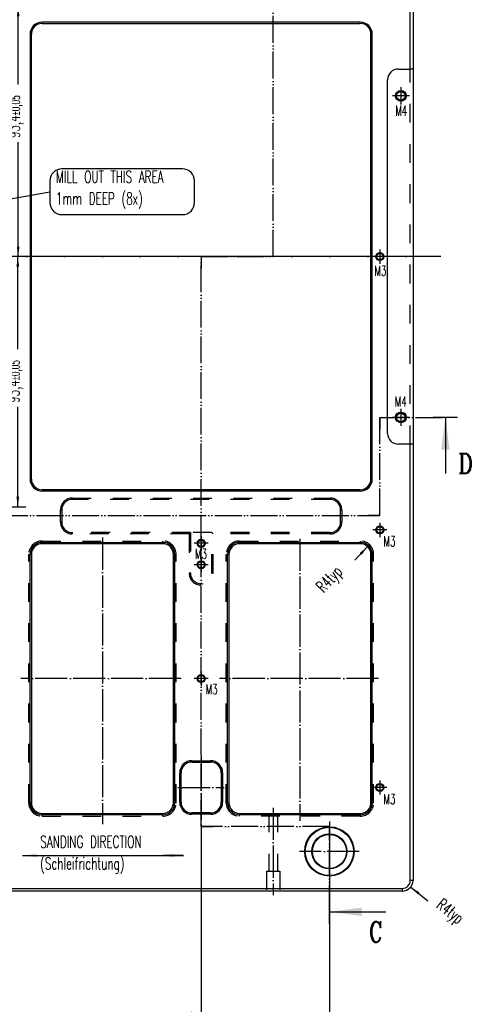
# Model space of a CAD drawing. Header units: inches. Extents: x -429 to 435, y -270 to 288.
# Tile 8 of 20: x -32 to 81, y -147 to 98. Entities that reach past the tile are written whole.
import ezdxf

# ---------------------------------------------------------------- set-up
doc = ezdxf.new("R2010")
doc.units = ezdxf.units.IN
for name, pattern in [('DASHED', [15, 7, -8]), ('DOT_CENTER', [14, 12, -1, 0, -1]), ('PHANTOM', [13, 10, -1, 0, -1, 0, -1])]:
    doc.linetypes.add(name, pattern=pattern)
doc.layers.add('1', color=7, linetype='Continuous')
doc.styles.add('CONVERTER_11', font='complex.shx', dxfattribs={"width": 0.76})
doc.styles.add('CONVERTER_12', font='txt.shx', dxfattribs={"width": 0.63})
doc.dimstyles.new('ME10_DIM_107', dxfattribs={"dimtxt": 4.5, "dimasz": 3.75, "dimexe": 3, "dimexo": 1.5, "dimgap": 1.5, "dimtad": 0, "dimdsep": 46, "dimtxsty": 'CONVERTER_12', "dimsah": 1, "dimcen": 0.09, "dimclrd": 3, "dimclre": 3, "dimclrt": 3, "dimadec": 0, "dimazin": 0, "dimtol": 1, "dimtp": 0.05, "dimtm": 0.05, "dimtfac": 0.7, "dimtdec": 0, "dimtix": 1, "dimtmove": 0, "dimatfit": 3, "dimfxl": 1, "dimtolj": 1, "dimtzin": 0, "dimarcsym": 0})
doc.dimstyles.new('ME10_DIM_108', dxfattribs={"dimtxt": 4.5, "dimasz": 3.75, "dimexe": 3, "dimexo": 1.5, "dimgap": 1.5, "dimtad": 0, "dimdsep": 46, "dimtxsty": 'CONVERTER_12', "dimsah": 1, "dimcen": 0.09, "dimclrd": 3, "dimclre": 3, "dimclrt": 3, "dimadec": 0, "dimazin": 0, "dimtol": 1, "dimtp": 0.05, "dimtm": 0.05, "dimtfac": 0.7, "dimtdec": 0, "dimtix": 1, "dimtmove": 0, "dimatfit": 3, "dimfxl": 1, "dimtolj": 1, "dimtzin": 0, "dimarcsym": 0})
doc.dimstyles.new('ME10_DIM_75', dxfattribs={"dimtxt": 4.5, "dimasz": 3.75, "dimexe": 3, "dimexo": 1.5, "dimgap": 1.5, "dimtad": 0, "dimdsep": 46, "dimtxsty": 'CONVERTER_12', "dimsah": 1, "dimcen": 0.09, "dimclrd": 3, "dimclre": 3, "dimclrt": 3, "dimadec": 0, "dimazin": 0, "dimtfac": 1, "dimtdec": 4, "dimtix": 1, "dimtmove": 0, "dimatfit": 3, "dimfxl": 1, "dimtolj": 1, "dimtzin": 0, "dimarcsym": 0})
doc.dimstyles.new('ME10_DIM_76', dxfattribs={"dimtxt": 4.5, "dimasz": 3.75, "dimexe": 3, "dimexo": 1.5, "dimgap": 1.5, "dimtad": 0, "dimdsep": 46, "dimtxsty": 'CONVERTER_12', "dimsah": 1, "dimcen": 0.09, "dimclrd": 3, "dimclre": 3, "dimclrt": 3, "dimadec": 0, "dimazin": 0, "dimtfac": 1, "dimtdec": 4, "dimtix": 1, "dimtmove": 0, "dimatfit": 3, "dimfxl": 1, "dimtolj": 1, "dimtzin": 0, "dimarcsym": 0})
doc.dimstyles.new('ME10_DIM_87', dxfattribs={"dimtxt": 4.5, "dimasz": 3.75, "dimexe": 3, "dimexo": 1.5, "dimgap": 1.5, "dimtad": 0, "dimdsep": 46, "dimtxsty": 'CONVERTER_12', "dimsah": 1, "dimcen": 0.09, "dimclrd": 3, "dimclre": 3, "dimclrt": 3, "dimadec": 0, "dimazin": 0, "dimtol": 1, "dimtp": 0.03, "dimtm": 0.03, "dimtfac": 0.7, "dimtdec": 0, "dimtix": 1, "dimtmove": 0, "dimatfit": 3, "dimfxl": 1, "dimtolj": 1, "dimtzin": 0, "dimarcsym": 0})
doc.dimstyles.new('ME10_DIM_88', dxfattribs={"dimtxt": 4.5, "dimasz": 3.75, "dimexe": 3, "dimexo": 1.5, "dimgap": 1.5, "dimtad": 0, "dimdsep": 46, "dimtxsty": 'CONVERTER_12', "dimsah": 1, "dimcen": 0.09, "dimclrd": 3, "dimclre": 3, "dimclrt": 3, "dimadec": 0, "dimazin": 0, "dimtol": 1, "dimtp": 0.03, "dimtm": 0.03, "dimtfac": 0.7, "dimtdec": 0, "dimtix": 1, "dimtmove": 0, "dimatfit": 3, "dimfxl": 1, "dimtolj": 1, "dimtzin": 0, "dimarcsym": 0})
doc.dimstyles.get("Standard").update_dxf_attribs({"dimtxt": 0.18, "dimasz": 0.18, "dimexe": 0.18, "dimexo": 0.0625, "dimgap": 0.09, "dimtad": 0, "dimtih": 1, "dimtoh": 1, "dimdec": 4, "dimzin": 0, "dimdsep": 46, "dimtxsty": 'Standard', "dimcen": 0.09, "dimadec": 0, "dimazin": 0, "dimtfac": 1, "dimtdec": 4, "dimtofl": 0, "dimtmove": 0, "dimatfit": 3, "dimfxl": 1, "dimtolj": 1, "dimtzin": 0, "dimarcsym": 0})

# ---------------------------------------------------------------- blocks, each defined once
blk = doc.blocks.new('E7018-24196_large_stiffener__35', base_point=(-501, -178.3))
at = {"color": 7, "linetype": 'Continuous'}
for p, q in [((98, 128.5), (98, 291.3)), ((99, 291.3), (99, 128.5)), ((79.31, 146), (-39.35, 146)), ((-39.35, 145.5), (79.31, 145.5)), ((-43.85, 141.5), (-43.85, -24.5)), ((-43.35, -24.5), (-43.35, 141.5)), ((83.31, -24.5), (83.31, 141.5)), ((83.81, -24.5), (83.81, 141.5)), ((93.5, 128.5), (98, 128.5)), ((99, 128.5), (98, 128.5)), ((99, 128.5), (99, -11.5)), ((89.5, -7.5), (89.5, 124.5)), ((98, -11.5), (93.5, -11.5)), ((98, -174.3), (98, -11.5)), ((99, -11.5), (98, -11.5)), ((99, -11.5), (99, -174.3)), ((79.31, -28.5), (-39.35, -28.5)), ((79.31, -29), (-39.35, -29)), ((-39.35, -48.14), (5.65, -48.14)), ((5.65, -48.64), (-39.35, -48.64)), ((34.31, -48.14), (79.31, -48.14)), ((79.31, -48.64), (34.31, -48.64)), ((-43.85, -145.32), (-43.85, -52.64)), ((-43.35, -52.64), (-43.35, -145.32)), ((9.65, -145.32), (9.65, -52.64)), ((10.15, -145.32), (10.15, -52.64)), ((29.81, -145.32), (29.81, -52.64)), ((30.31, -52.64), (30.31, -145.32)), ((83.31, -145.32), (83.31, -52.64)), ((83.81, -145.32), (83.81, -52.64)), ((16.48, -129.62), (23.48, -129.62)), ((16.48, -130.12), (23.48, -130.12)), ((11.98, -145.12), (11.98, -134.12)), ((12.48, -145.12), (12.48, -134.12)), ((27.48, -134.12), (27.48, -145.12)), ((27.98, -134.12), (27.98, -145.12)), ((-39.35, -149.32), (5.65, -149.32)), ((5.65, -149.82), (-39.35, -149.82)), ((23.48, -149.12), (16.48, -149.12)), ((23.48, -149.62), (16.48, -149.62)), ((34.31, -149.32), (45.21, -149.32)), ((79.31, -149.82), (34.31, -149.82)), ((45.21, -149.32), (48.41, -149.32)), ((48.41, -149.32), (79.31, -149.32)), ((-497, -177.3), (95, -177.3)), ((44.31, -178.3), (-88.01, -178.3)), ((49.31, -178.3), (44.31, -178.3)), ((95, -178.3), (49.31, -178.3))]:
    blk.add_line(p, q, dxfattribs=at)
at = {"color": 1, "linetype": 'Continuous'}
for p, q in [((-39.35, 145.5), (-39.35, 146)), ((79.31, 145.5), (79.31, 146)), ((-43.85, 141.5), (-43.35, 141.5)), ((83.81, 141.5), (83.31, 141.5)), ((-43.35, -24.5), (-43.85, -24.5)), ((83.31, -24.5), (83.81, -24.5)), ((-39.35, -28.5), (-39.35, -29)), ((79.31, -29), (79.31, -28.5)), ((-39.35, -48.14), (-39.35, -48.64)), ((5.65, -48.14), (5.65, -48.64)), ((34.31, -48.64), (34.31, -48.14)), ((79.31, -48.14), (79.31, -48.64)), ((-43.35, -52.64), (-43.85, -52.64)), ((10.15, -52.64), (9.65, -52.64)), ((30.31, -52.64), (29.81, -52.64)), ((83.31, -52.64), (83.81, -52.64)), ((16.48, -129.62), (16.48, -130.12)), ((23.48, -130.12), (23.48, -129.62)), ((11.98, -134.12), (12.48, -134.12)), ((27.98, -134.12), (27.48, -134.12)), ((-43.35, -145.32), (-43.85, -145.32)), ((9.65, -145.32), (10.15, -145.32)), ((12.48, -145.12), (11.98, -145.12)), ((27.98, -145.12), (27.48, -145.12)), ((29.81, -145.32), (30.31, -145.32)), ((83.81, -145.32), (83.31, -145.32)), ((-39.35, -149.82), (-39.35, -149.32)), ((5.65, -149.82), (5.65, -149.32)), ((16.48, -149.12), (16.48, -149.62)), ((23.48, -149.12), (23.48, -149.62)), ((34.31, -149.82), (34.31, -149.32)), ((79.31, -149.32), (79.31, -149.82)), ((99, -174.3), (98, -174.3)), ((95, -177.3), (95, -178.3))]:
    blk.add_line(p, q, dxfattribs=at)
at = {"color": 3, "linetype": 'DASHED'}
for p, q in [((98, -11.5), (98, 128.5)), ((-28.02, -32.1), (-28.02, -31.6)), ((-28.02, -31.6), (67.98, -31.6)), ((67.98, -32.1), (-28.02, -32.1)), ((67.98, -31.6), (67.98, -32.1)), ((-32.52, -40.5), (-32.52, -36.1)), ((-32.52, -36.1), (-32.02, -36.1)), ((-32.02, -36.1), (-32.02, -40.5)), ((71.98, -40.5), (71.98, -36.1)), ((72.48, -36.1), (71.98, -36.1)), ((72.48, -36.1), (72.48, -40.5)), ((-32.02, -40.5), (-32.52, -40.5)), ((71.98, -40.5), (72.48, -40.5)), ((-39.35, -47.64), (5.65, -47.64)), ((-39.35, -47.64), (-39.35, -48.14)), ((-28.02, -45), (-28.02, -44.5)), ((15.98, -44.5), (-28.02, -44.5)), ((15.48, -45), (-28.02, -45)), ((5.65, -48.14), (5.65, -47.64)), ((15.48, -45), (15.98, -44.5)), ((15.48, -45), (15.48, -59.6)), ((23.98, -44.5), (15.98, -44.5)), ((15.98, -44.5), (15.98, -59.6)), ((23.98, -44.5), (24.48, -45)), ((67.98, -44.5), (23.98, -44.5)), ((23.98, -59.6), (23.98, -44.5)), ((67.98, -45), (24.48, -45)), ((24.48, -59.6), (24.48, -45)), ((34.31, -48.14), (34.31, -47.64)), ((34.31, -47.64), (79.31, -47.64)), ((67.98, -45), (67.98, -44.5)), ((79.31, -47.64), (79.31, -48.14)), ((-44.35, -52.64), (-43.85, -52.64)), ((-44.35, -145.32), (-44.35, -52.64)), ((10.15, -52.64), (10.65, -52.64)), ((10.65, -145.32), (10.65, -52.64)), ((29.31, -52.64), (29.81, -52.64)), ((29.31, -145.32), (29.31, -52.64)), ((83.81, -52.64), (84.31, -52.64)), ((84.31, -145.32), (84.31, -52.64)), ((15.98, -59.6), (15.48, -59.6)), ((23.98, -59.6), (24.48, -59.6)), ((-43.85, -145.32), (-44.35, -145.32)), ((10.65, -145.32), (10.15, -145.32)), ((29.81, -145.32), (29.31, -145.32)), ((83.81, -145.32), (84.31, -145.32)), ((-39.35, -150.32), (-39.35, -149.82)), ((-39.35, -150.32), (5.65, -150.32)), ((5.65, -150.32), (5.65, -149.82)), ((34.31, -150.32), (34.31, -149.82)), ((79.31, -150.32), (34.31, -150.32)), ((45.21, -149.32), (45.21, -170.8)), ((48.41, -149.32), (48.41, -170.8)), ((79.31, -149.82), (79.31, -150.32)), ((44.31, -170.8), (45.21, -170.8)), ((44.31, -170.8), (44.31, -178.3)), ((45.21, -170.8), (48.41, -170.8)), ((48.41, -170.8), (49.31, -170.8)), ((49.31, -170.8), (49.31, -178.3))]:
    blk.add_line(p, q, dxfattribs=at)
at = {"color": 7, "linetype": 'Continuous'}
for centre, radius in [((94.5, 118.5), 2), ((94.5, 118.5), 1.6), ((86.61, 58.5), 1.5), ((86.61, 58.5), 1.2), ((94.5, -1.5), 2), ((94.5, -1.5), 1.6), ((86.61, -43.5), 1.5), ((86.61, -43.5), 1.2), ((19.98, -48.5), 1.5), ((19.98, -48.5), 1.2), ((19.98, -56.5), 1.5), ((19.98, -56.5), 1.2), ((19.98, -98.98), 1.5), ((19.98, -98.98), 1.2), ((86.61, -139.62), 1.5), ((86.61, -139.62), 1.2), ((67.81, -163.47), 9.2), ((67.81, -163.47), 9), ((67.81, -163.47), 6.55), ((67.81, -163.47), 6.35)]:
    blk.add_circle(centre, radius, dxfattribs=at)
for centre, radius, start, end in [((-39.35, 141.5), 4.5, 90, 180), ((-39.35, 141.5), 4, 90, 180), ((79.31, 141.5), 4.5, 0, 90), ((79.31, 141.5), 4, 0, 90), ((93.5, 124.5), 4, 90, 180), ((93.5, -7.5), 4, 180, 270), ((-39.35, -24.5), 4.5, 180, 270), ((-39.35, -24.5), 4, 180, 270), ((79.31, -24.5), 4.5, 270, 0), ((79.31, -24.5), 4, 270, 0), ((-39.35, -52.64), 4.5, 90, 180), ((-39.35, -52.64), 4, 90, 180), ((5.65, -52.64), 4.5, 0, 90), ((5.65, -52.64), 4, 0, 90), ((34.31, -52.64), 4.5, 90, 180), ((34.31, -52.64), 4, 90, 180), ((79.31, -52.64), 4.5, 0, 90), ((79.31, -52.64), 4, 0, 90), ((16.48, -134.12), 4.5, 90, 180), ((16.48, -134.12), 4, 90, 180), ((23.48, -134.12), 4.5, 0, 90), ((23.48, -134.12), 4, 0, 90), ((-39.35, -145.32), 4.5, 180, 270), ((-39.35, -145.32), 4, 180, 270), ((5.65, -145.32), 4, 270, 0), ((5.65, -145.32), 4.5, 270, 0), ((16.48, -145.12), 4.5, 180, 270), ((16.48, -145.12), 4, 180, 270), ((23.48, -145.12), 4, 270, 0), ((23.48, -145.12), 4.5, 270, 0), ((34.31, -145.32), 4.5, 180, 270), ((34.31, -145.32), 4, 180, 270), ((79.31, -145.32), 4.5, 270, 0), ((79.31, -145.32), 4, 270, 0), ((95, -174.3), 4, 270, 0), ((95, -174.3), 3, 270, 0)]:
    blk.add_arc(centre, radius, start, end, dxfattribs=at)
at = {"color": 3, "linetype": 'DASHED'}
for centre, radius, start, end in [((-28.02, -36.1), 4.5, 90, 180), ((-28.02, -36.1), 4, 90, 180), ((67.98, -36.1), 4.5, 0, 90), ((67.98, -36.1), 4, 0, 90), ((-28.02, -40.5), 4.5, 180, 270), ((-28.02, -40.5), 4, 180, 270), ((67.98, -40.5), 4.5, 270, 0), ((67.98, -40.5), 4, 270, 0), ((-39.35, -52.64), 5, 90, 180), ((5.65, -52.64), 5, 0, 90), ((34.31, -52.64), 5, 90, 180), ((79.31, -52.64), 5, 0, 90), ((19.98, -59.6), 4.5, 180, 0), ((19.98, -59.6), 4, 180, 0), ((-39.35, -145.32), 5, 180, 270), ((5.65, -145.32), 5, 270, 0), ((34.31, -145.32), 5, 180, 270), ((79.31, -145.32), 5, 270, 0)]:
    blk.add_arc(centre, radius, start, end, dxfattribs=at)
at = {"layer": '1', "color": 1, "linetype": 'DOT_CENTER'}
for p, q in [((94.5, 121.7), (94.5, 115.3)), ((97.7, 118.5), (91.3, 118.5)), ((86.61, 61.15), (86.61, 55.85)), ((109.33, 58.5), (-490.93, 58.5)), ((89.26, 58.5), (83.96, 58.5)), ((94.5, 1.7), (94.5, -4.7)), ((97.7, -1.5), (91.3, -1.5)), ((89.26, -43.5), (83.96, -43.5)), ((86.61, -40.85), (86.61, -46.15)), ((-16.85, -46.39), (-16.85, -153.35)), ((19.98, -45.85), (19.98, -51.15)), ((56.81, -46.79), (56.81, -152.03)), ((22.63, -48.5), (17.33, -48.5)), ((19.98, -53.85), (19.98, -59.15)), ((22.63, -56.5), (17.33, -56.5)), ((12.5, -98.98), (-47.35, -98.98)), ((22.63, -98.98), (17.33, -98.98)), ((19.98, -96.33), (19.98, -101.63)), ((86.16, -98.98), (26.84, -98.98)), ((19.98, -127.65), (19.98, -151.82)), ((11.3, -139.62), (28.58, -139.62)), ((89.26, -139.62), (83.96, -139.62)), ((86.61, -136.97), (86.61, -142.27)), ((46.81, -147.16), (46.81, -179.8)), ((67.81, -152.35), (67.81, -174.59)), ((78.93, -163.47), (56.69, -163.47))]:
    blk.add_line(p, q, dxfattribs=at)
blk = doc.blocks.new('*D114')
at = {"layer": '1', "color": 3, "linetype": 'Continuous'}
for p, q in [((19.98, -153.32), (19.98, -226.78)), ((-201, -186.04), (-201, -226.78)), ((-201, -223.78), (-127.2, -223.78)), ((-109.86, -223.78), (19.98, -223.78))]:
    blk.add_line(p, q, dxfattribs=at)
at = {"layer": '1', "color": 3}
for points in [[(-197.25, -223.29), (-197.25, -224.28), (-201, -223.78)], [(16.23, -224.28), (16.23, -223.29), (19.98, -223.78)]]:
    blk.add_solid(points, dxfattribs=at)
at = {"layer": '1', "color": 3, "insert": (-125.7, -225.81), "char_height": 4.5, "attachment_point": 7, "rotation": 0.0001, "line_spacing_factor": 0.60024, "style": 'CONVERTER_12'}
blk.add_mtext('220,98', dxfattribs=at)
blk = doc.blocks.new('*D115')
at = {"layer": '1', "color": 3, "linetype": 'Continuous'}
for p, q in [((67.81, -155.72), (67.81, -234.9)), ((-201, -186.04), (-201, -234.9)), ((-201, -231.9), (-62.82, -231.9)), ((-46.43, -231.9), (67.81, -231.9))]:
    blk.add_line(p, q, dxfattribs=at)
at = {"layer": '1', "color": 3}
for points in [[(-197.25, -231.41), (-197.25, -232.4), (-201, -231.9)], [(64.06, -232.4), (64.06, -231.41), (67.81, -231.9)]]:
    blk.add_solid(points, dxfattribs=at)
at = {"layer": '1', "color": 3, "insert": (-61.32, -233.93), "char_height": 4.5, "attachment_point": 7, "rotation": 0.0001, "line_spacing_factor": 0.60024, "style": 'CONVERTER_12'}
blk.add_mtext('268,81', dxfattribs=at)
blk = doc.blocks.new('*D126')
at = {"layer": '1', "color": 3, "linetype": 'Continuous'}
for p, q in [((-148.76, 104.5), (-135.47, 104.5)), ((-138.47, 104.5), (-138.47, 89.96)), ((-138.47, 72.38), (-138.47, 58.5)), ((107.83, 58.5), (-141.47, 58.5))]:
    blk.add_line(p, q, dxfattribs=at)
at = {"layer": '1', "color": 3}
for points in [[(-137.97, 100.75), (-138.96, 100.75), (-138.47, 104.5)], [(-138.96, 62.25), (-137.97, 62.25), (-138.47, 58.5)]]:
    blk.add_solid(points, dxfattribs=at)
at = {"layer": '1', "color": 3, "insert": (-136.22, 73.88), "char_height": 4.5, "attachment_point": 7, "rotation": 90, "line_spacing_factor": 0.60024, "style": 'CONVERTER_12'}
blk.add_mtext('\\C3;46\\C3;\\H3.15;{\\Fgdt;`}0,03', dxfattribs=at)
blk = doc.blocks.new('*D127')
at = {"layer": '1', "color": 3, "linetype": 'Continuous'}
for p, q in [((107.83, 58.5), (-141.47, 58.5)), ((-138.47, 58.5), (-138.47, 41.29)), ((-138.47, 23.71), (-138.47, 12.5)), ((-147.48, 12.5), (-135.47, 12.5))]:
    blk.add_line(p, q, dxfattribs=at)
at = {"layer": '1', "color": 3}
for points in [[(-137.97, 54.75), (-138.96, 54.75), (-138.47, 58.5)], [(-138.96, 16.25), (-137.97, 16.25), (-138.47, 12.5)]]:
    blk.add_solid(points, dxfattribs=at)
at = {"layer": '1', "color": 3, "insert": (-136.22, 25.21), "char_height": 4.5, "attachment_point": 7, "rotation": 90, "line_spacing_factor": 0.60024, "style": 'CONVERTER_12'}
blk.add_mtext('\\C3;46\\C3;\\H3.15;{\\Fgdt;`}0,03', dxfattribs=at)
blk = doc.blocks.new('*D146')
at = {"layer": '1', "color": 3, "linetype": 'Continuous'}
for p, q in [((107.83, 58.5), (-51.43, 58.5)), ((-48.43, 23.91), (-48.43, 58.5)), ((-48.43, -34.9), (-48.43, 2.39)), ((-57.35, -34.9), (-45.43, -34.9))]:
    blk.add_line(p, q, dxfattribs=at)
at = {"layer": '1', "color": 3}
for points in [[(-47.93, 54.75), (-48.92, 54.75), (-48.43, 58.5)], [(-48.92, -31.15), (-47.93, -31.15), (-48.43, -34.9)]]:
    blk.add_solid(points, dxfattribs=at)
at = {"layer": '1', "color": 3, "insert": (-46.4, 3.89), "char_height": 4.5, "attachment_point": 7, "rotation": 90, "line_spacing_factor": 0.60024, "style": 'CONVERTER_12'}
blk.add_mtext('\\C3;93,4\\C3;\\H3.15;{\\Fgdt;`}0,05', dxfattribs=at)
blk = doc.blocks.new('*D147')
at = {"layer": '1', "color": 3, "linetype": 'Continuous'}
for p, q in [((-57.35, 151.9), (-45.29, 151.9)), ((-48.29, 122.74), (-48.29, 151.9)), ((-48.29, 58.5), (-48.29, 101.22)), ((107.83, 58.5), (-51.29, 58.5))]:
    blk.add_line(p, q, dxfattribs=at)
at = {"layer": '1', "color": 3}
for points in [[(-47.79, 148.15), (-48.78, 148.15), (-48.29, 151.9)], [(-48.78, 62.25), (-47.79, 62.25), (-48.29, 58.5)]]:
    blk.add_solid(points, dxfattribs=at)
at = {"layer": '1', "color": 3, "insert": (-46.26, 102.72), "char_height": 4.5, "attachment_point": 7, "rotation": 90, "line_spacing_factor": 0.60024, "style": 'CONVERTER_12'}
blk.add_mtext('\\C3;93,4\\C3;\\H3.15;{\\Fgdt;`}0,05', dxfattribs=at)
blk = doc.blocks.new('*D167')
at = {"layer": '1', "color": 3, "linetype": 'Continuous'}
blk.add_line((77.26, -54.81), (82.06, -49.73), dxfattribs=at)
at = {"layer": '1', "color": 3}
blk.add_solid([(79.84, -52.8), (79.12, -52.12), (82.06, -49.73)], dxfattribs=at)
at = {"layer": '1', "color": 3, "insert": (65.03, -70.06), "char_height": 4.5, "attachment_point": 7, "rotation": 46.6501, "line_spacing_factor": 0.60024, "style": 'CONVERTER_12'}
blk.add_mtext('\\C3; R\\C3;4\\C3;typ', dxfattribs=at)
blk = doc.blocks.new('*D168')
at = {"layer": '1', "color": 3, "linetype": 'Continuous'}
blk.add_line((98.13, -176.79), (104.59, -181.91), dxfattribs=at)
at = {"layer": '1', "color": 3}
blk.add_solid([(101.38, -178.73), (100.76, -179.5), (98.13, -176.79)], dxfattribs=at)
at = {"layer": '1', "color": 3, "insert": (104.46, -183.82), "char_height": 4.5, "attachment_point": 7, "rotation": 321.5691, "line_spacing_factor": 0.60024, "style": 'CONVERTER_12'}
blk.add_mtext('\\C3; R\\C3;4\\C3;typ', dxfattribs=at)
blk = doc.blocks.new('D-D__30')
at = {"layer": '1', "color": 4, "linetype": 'PHANTOM'}
for p, q in [((86.61, -1.5), (111.08, -1.5)), ((86.61, -38.1), (86.61, -1.5)), ((-333.99, -38.1), (86.61, -38.1))]:
    blk.add_line(p, q, dxfattribs=at)
at = {"layer": '1', "color": 4}
blk.add_solid([(112.66, -13.5), (109.5, -13.5), (111.08, -1.5)], dxfattribs=at)
at = {"layer": '1', "color": 4, "insert": (118.58, -18.75), "char_height": 7.5, "attachment_point": 5, "line_spacing_factor": 1.080432, "style": 'CONVERTER_11'}
blk.add_mtext('D', dxfattribs=at)
at = {"layer": '1', "color": 4, "linetype": 'Continuous', "has_arrowhead": 0}
for points in [[(86.61, -1.5), (86.61, -6)], [(86.61, -1.5), (91.11, -1.5)], [(111.08, -1.5), (106.58, -1.5)], [(115.58, -1.5), (111.08, -1.5)], [(111.08, -1.5), (111.08, -22.5)], [(86.61, -38.1), (86.61, -33.6)], [(86.61, -38.1), (82.11, -38.1)]]:
    blk.add_leader(points, dimstyle='Standard', dxfattribs=at)
blk = doc.blocks.new('C-C__32', base_point=(19.98, -219.47))
at = {"layer": '1', "color": 4, "linetype": 'PHANTOM'}
for p, q in [((46.81, 58.5), (46.81, 306.31)), ((19.98, -154.22), (19.98, 58.5)), ((19.98, 58.5), (46.81, 58.5)), ((67.81, -154.22), (19.98, -154.22)), ((67.81, -186.04), (67.81, -154.22))]:
    blk.add_line(p, q, dxfattribs=at)
at = {"layer": '1', "color": 4}
blk.add_solid([(79.81, -184.46), (79.81, -187.62), (67.81, -186.04)], dxfattribs=at)
at = {"layer": '1', "color": 4, "insert": (85.06, -193.54), "char_height": 7.5, "attachment_point": 5, "line_spacing_factor": 1.080432, "style": 'CONVERTER_11'}
blk.add_mtext('C', dxfattribs=at)
at = {"layer": '1', "color": 4, "linetype": 'Continuous', "has_arrowhead": 0}
for points in [[(46.81, 58.5), (46.81, 63)], [(19.98, 58.5), (24.48, 58.5)], [(19.98, 58.5), (19.98, 54)], [(46.81, 58.5), (42.31, 58.5)], [(19.98, -154.22), (19.98, -149.72)], [(19.98, -154.22), (24.48, -154.22)], [(67.81, -154.22), (63.31, -154.22)], [(67.81, -154.22), (67.81, -158.72)], [(67.81, -186.04), (67.81, -181.54)], [(67.81, -190.54), (67.81, -186.04)], [(67.81, -186.04), (88.81, -186.04)]]:
    blk.add_leader(points, dimstyle='Standard', dxfattribs=at)
blk = doc.blocks.new('front1', base_point=(-201, 58.5))
at = {"layer": '1', "color": 3, "linetype": 'Continuous'}
blk.add_line((-46.655, -165.015), (13.345, -165.015), dxfattribs=at)
at = {"layer": '1', "color": 1}
blk.add_lwpolyline([(-31.943, 74.162), (13.012, 74.162, 0.4142136), (17.512, 78.662), (17.512, 86.762, 0.4142136), (13.012, 91.262), (-31.943, 91.262, 0.4142136), (-36.443, 86.762), (-36.443, 78.662, 0.4142136)], format="xyb", close=True, dxfattribs=at)
at = {"layer": '1', "color": 3}
for points in [[(-41.405, -164.324), (-41.405, -165.706), (-46.655, -165.015)], [(8.095, -165.706), (8.095, -164.324), (13.345, -165.015)]]:
    blk.add_solid(points, dxfattribs=at)
blk.add_blockref('E7018-24196_large_stiffener__35', (-501, -178.3))
at = {"layer": '1'}
for name, p in [('C-C__32', (19.98, -219.468)), ('D-D__30', (0, 0)), ('*D167', (0, 0)), ('*D168', (0, 0))]:
    blk.add_blockref(name, p, dxfattribs=at)
at = {"layer": '1', "color": 1, "style": 'CONVERTER_12', "width": 0.63}
for s, p in [('M4', (92.39, 111.083)), ('M3', (84.619, 51.335)), ('M4', (92.217, 2.585)), ('M3', (88.005, -49.641)), ('M3', (17.684, -54.316)), ('M3', (21.652, -104.831)), ('M3', (88.005, -145.806))]:
    blk.add_text(s, height=3.75, dxfattribs=at).set_placement(p)
at = {"layer": '1', "color": 1, "char_height": 4.5, "attachment_point": 7, "line_spacing_factor": 1.080432, "style": 'CONVERTER_12'}
for s, insert in [('MILL OUT THIS AREA\\P1mm DEEP (8x)', (-34.193, 76.412)), ('SANDING DIRECTION\\P(Schleifrichtung)', (-40.022, -171.748))]:
    blk.add_mtext(s, dxfattribs=dict(at, insert=insert))
at = {"layer": '1'}
for base, p1, p2, dimstyle, picture, middle in [((-48.287, 58.5), (-58.85, 151.9), (109.328, 58.5), 'ME10_DIM_108', '*D147', (-48.287, 111.98)), ((-138.468, 104.5), (109.328, 58.5), (-150.26, 104.5), 'ME10_DIM_87', '*D126', (-138.468, 81.171)), ((-138.468, 58.5), (-148.98, 12.5), (109.328, 58.5), 'ME10_DIM_88', '*D127', (-138.468, 32.498)), ((-48.426, -34.9), (109.328, 58.5), (-58.85, -34.9), 'ME10_DIM_107', '*D146', (-48.426, 13.15))]:
    dim = blk.add_linear_dim(base=base, p1=p1, p2=p2, angle=90, dimstyle=dimstyle, dxfattribs=at)
    dim.commit()
    dim.dimension.update_dxf_attribs({"geometry": picture, "text_midpoint": middle, "text_rotation": 90})
for base, p1, dimstyle, picture, middle in [((-201, -223.783), (19.98, -151.82), 'ME10_DIM_75', '*D114', (-118.53, -223.783)), ((-201, -231.903), (67.81, -154.218), 'ME10_DIM_76', '*D115', (-54.623, -231.903))]:
    dim = blk.add_linear_dim(base=base, p1=p1, p2=(-201, -184.539), dimstyle=dimstyle, dxfattribs=at)
    dim.commit()
    dim.dimension.update_dxf_attribs({"geometry": picture, "text_midpoint": middle, "text_rotation": 0.00014})
at = {"layer": '1', "color": 3, "linetype": 'Continuous', "has_arrowhead": 0}
for points in [[(-93.179, 72.684), (-36.443, 82.712)], [(-46.655, -165.015), (-38.527, -165.015)], [(13.345, -165.015), (5.723, -165.015)]]:
    blk.add_leader(points, dimstyle='Standard', dxfattribs=at)

msp = doc.modelspace()

# ---------------------------------------------------------------- block references
at = {"xscale": 0.66666666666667, "yscale": 0.66666666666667, "zscale": 0.66666666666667}
msp.add_blockref('front1', (-134, 39), dxfattribs=at)

doc.saveas('drawing.dxf')
